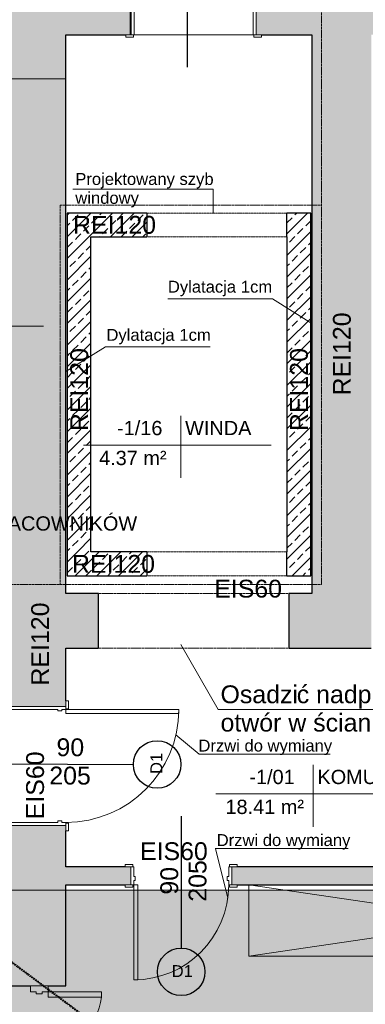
# Model space of a CAD drawing. Header units: centimetres. Extents: x 14504 to 44111, y -18976 to -7683.
# Tile 18 of 141: x 16201 to 16492, y -13576 to -12747. Entities that reach past the tile are written whole.
import ezdxf

# ---------------------------------------------------------------- set-up
doc = ezdxf.new("R2010")
doc.units = ezdxf.units.CM
doc.linetypes.add('Aligning Line 1_8_', pattern=[0.635, 0.3175, -0.3175])
doc.linetypes.add('Ponad', pattern=[0.396875, 0.238125, -0.15875])
for name, color, linetype, lineweight in [('A-AREA-IDEN', 4, 'Continuous', 9), ('A-DETL', 6, 'Continuous', 9), ('A-DETL-GENF', 92, 'Continuous', 9), ('A-DETL-MEDM', 33, 'Continuous', 25), ('A-DETL-THIN', 151, 'Continuous', 9), ('A-DOOR', 31, 'Continuous', 9), ('A-DOOR-FRAM', 31, 'Continuous', 18), ('A-WALL', 4, 'Continuous', 9), ('A-WALL-PATT', 111, 'Continuous', 25), ('G-ANNO-TEXT', 8, 'Continuous', 9)]:
    doc.layers.add(name, color=color, linetype=linetype, lineweight=lineweight)
doc.styles.add('Arial_1', font='arial.ttf', dxfattribs={"height": 12})
doc.styles.add('Arial_4', font='arial.ttf', dxfattribs={"height": 10})
doc.styles.add('Arial_5', font='arial.ttf', dxfattribs={"height": 15})
pattern_1 = [(45, (0, -3879.289), (-9.123799, 9.123799), []), (45, (9.124, -3879.289), (-9.123799, 9.123799), [6.452, -3.226])]

# ---------------------------------------------------------------- blocks, each defined once
blk = doc.blocks.new('Drzwi-korytarz-niesymetryczne-wpuszczane - 1350 x 2100mm-592028-1_Poziom piwnicy')
at = {"layer": 'A-DOOR', "lineweight": 18}
for p, q in [((-63, -8.635), (-67.5, -8.635)), ((-67.5, -8.635), (-67.5, -98.635)), ((-63, -98.635), (-63, -8.635)), ((63, -8.635), (67.5, -8.635)), ((63, -53.635), (63, -8.635)), ((67.5, -8.635), (67.5, -53.635)), ((67.5, -53.635), (63, -53.635)), ((-67.5, -98.635), (-63, -98.635))]:
    blk.add_line(p, q, dxfattribs=at)
at = {"layer": 'A-DOOR'}
for centre, radius, start, end in [((-67.5, -8.635), 90, 270, 360), ((67.5, -8.635), 45, 180, 270)]:
    blk.add_arc(centre, radius, start, end, dxfattribs=at)
at = {"layer": 'A-DOOR-FRAM'}
for p, q in [((-72.5, 6.365), (-67.5, 6.365)), ((-72.5, -8.635), (-72.5, 6.365)), ((-67.5, 6.365), (-67.5, 1.44375)), ((-67.5, 1.44375), (-65.9125, 1.44375)), ((-65.9125, 1.44375), (-65.9125, -3.65875)), ((65.9125, 1.44375), (67.5, 1.44375)), ((65.9125, -3.65875), (65.9125, 1.44375)), ((67.5, 6.365), (72.5, 6.365)), ((67.5, 1.44375), (67.5, 6.365)), ((72.5, 6.365), (72.5, -8.635)), ((-67.5, -3.65875), (-67.5, -8.635)), ((-65.9125, -3.65875), (-67.5, -3.65875)), ((67.5, -3.65875), (65.9125, -3.65875)), ((67.5, -8.635), (67.5, -3.65875)), ((-67.5, -8.635), (-72.5, -8.635)), ((72.5, -8.635), (67.5, -8.635))]:
    blk.add_line(p, q, dxfattribs=at)
blk = doc.blocks.new('Drzwi-wewnętrzne-jednoskrzydłowe-dwupanelowe-drewniane - Drzwi 1000 x 2000-592029-1_Poziom piwnicy')
at = {"layer": 'A-DOOR', "color": 94}
for p, q in [((-54.635, 25.3175), (-48.135, 25.3175)), ((-54.635, 23.3175), (-54.635, 25.3175)), ((-48.135, 25.3175), (-48.135, 23.3175)), ((48.135, 25.3175), (54.635, 25.3175)), ((48.135, 23.3175), (48.135, 25.3175)), ((54.635, 25.3175), (54.635, 23.3175)), ((-48.135, 23.3175), (-54.635, 23.3175)), ((54.635, 23.3175), (48.135, 23.3175)), ((-54.635, -22.6825), (-48.135, -22.6825)), ((-54.635, -24.6825), (-54.635, -22.6825)), ((-48.135, -24.6825), (-54.635, -24.6825)), ((-48.135, -22.6825), (-48.135, -24.6825)), ((48.135, -22.6825), (54.635, -22.6825)), ((48.135, -24.6825), (48.135, -22.6825)), ((54.635, -24.6825), (48.135, -24.6825)), ((54.635, -22.6825), (54.635, -24.6825))]:
    blk.add_line(p, q, dxfattribs=at)
at = {"layer": 'A-DOOR', "color": 84, "lineweight": 18}
for p, q in [((44, -22.6825), (47.5, -22.6825)), ((44, -117.6825), (44, -22.6825)), ((47.5, -22.6825), (47.5, -117.6825)), ((47.5, -117.6825), (44, -117.6825))]:
    blk.add_line(p, q, dxfattribs=at)
at = {"layer": 'A-DOOR', "color": 94}
blk.add_arc((47.5, -22.6825), 95, 180, 270, dxfattribs=at)
at = {"layer": 'A-DOOR-FRAM', "color": 84}
for p, q in [((-50, 23.3175), (-47.5, 23.3175)), ((-50, -22.6825), (-50, 23.3175)), ((-47.5, 23.3175), (-47.5, -15.69)), ((47.5, 23.3175), (50, 23.3175)), ((47.5, -15.69), (47.5, 23.3175)), ((50, 23.3175), (50, -22.6825)), ((-47.5, -15.69), (-46.23, -15.69)), ((-46.23, -15.69), (-46.23, -19.1825)), ((46.23, -15.69), (47.5, -15.69)), ((46.23, -19.1825), (46.23, -15.69)), ((-47.5, -22.6825), (-50, -22.6825)), ((-47.5, -19.1825), (-47.5, -22.6825)), ((-46.23, -19.1825), (-47.5, -19.1825)), ((47.5, -19.1825), (46.23, -19.1825)), ((47.5, -22.6825), (47.5, -19.1825)), ((50, -22.6825), (47.5, -22.6825))]:
    blk.add_line(p, q, dxfattribs=at)
blk = doc.blocks.new('wewnetrzne dwupanelowe - 800 x 2100mm-469404-1_Poziom piwnicy')
at = {"layer": 'A-DOOR', "color": 84, "lineweight": 18}
for p, q in [((40, 87.18), (36.5, 87.18)), ((36.5, 87.18), (36.5, 7.18)), ((40, 7.18), (40, 87.18)), ((36.5, 7.18), (40, 7.18))]:
    blk.add_line(p, q, dxfattribs=at)
at = {"layer": 'A-DOOR', "color": 94}
for p, q in [((-40.64, 9.18), (-47.14, 9.18)), ((-47.14, 9.18), (-47.14, 7.18)), ((-40.64, 7.18), (-40.64, 9.18)), ((47.13, 9.18), (40.63, 9.18)), ((40.63, 9.18), (40.63, 7.18)), ((47.13, 7.18), (47.13, 9.18)), ((-47.14, 7.18), (-40.64, 7.18)), ((40.63, 7.18), (47.13, 7.18)), ((-40.64, -7.82), (-47.14, -7.82)), ((-47.14, -7.82), (-47.14, -9.82)), ((-40.64, -9.82), (-40.64, -7.82)), ((47.13, -7.82), (40.63, -7.82)), ((40.63, -7.82), (40.63, -9.82)), ((47.13, -9.82), (47.13, -7.82)), ((-47.14, -9.82), (-40.64, -9.82)), ((40.63, -9.82), (47.13, -9.82))]:
    blk.add_line(p, q, dxfattribs=at)
blk.add_arc((40, 7.18), 80, 90, 180, dxfattribs=at)
at = {"layer": 'A-DOOR-FRAM', "color": 84}
for p, q in [((-40, 7.18), (-42.5, 7.18)), ((-42.5, 7.18), (-42.5, -7.82)), ((-40, 3.68), (-40, 7.18)), ((-38.73, 3.68), (-40, 3.68)), ((-40, -7.82), (-40, 0.19)), ((-40, 0.19), (-38.73, 0.19)), ((-38.73, 0.19), (-38.73, 3.68)), ((40, 3.68), (38.73, 3.68)), ((38.73, 3.68), (38.73, 0.19)), ((38.73, 0.19), (40, 0.19)), ((40, 7.18), (40, 3.68)), ((42.5, 7.18), (40, 7.18)), ((40, 0.19), (40, -7.82)), ((42.5, -7.82), (42.5, 7.18)), ((-42.5, -7.82), (-40, -7.82)), ((40, -7.82), (42.5, -7.82))]:
    blk.add_line(p, q, dxfattribs=at)
blk = doc.blocks.new('Drzwi-wewnętrzne-jednoskrzydłowe-dwupanelowe-drewniane - 1000 x 2100mm-709013-1_Poziom piwnicy')
at = {"layer": 'A-DOOR', "color": 94}
for p, q in [((-57.135, 36.3175), (-50.635, 36.3175)), ((-57.135, 34.3175), (-57.135, 36.3175)), ((-50.635, 34.3175), (-57.135, 34.3175)), ((-50.635, 36.3175), (-50.635, 34.3175)), ((50.635, 36.3175), (57.135, 36.3175)), ((50.635, 34.3175), (50.635, 36.3175)), ((57.135, 34.3175), (50.635, 34.3175)), ((57.135, 36.3175), (57.135, 34.3175)), ((-57.135, -33.6825), (-50.635, -33.6825)), ((-57.135, -35.6825), (-57.135, -33.6825)), ((-50.635, -35.6825), (-57.135, -35.6825)), ((-50.635, -33.6825), (-50.635, -35.6825)), ((50.635, -33.6825), (57.135, -33.6825)), ((50.635, -35.6825), (50.635, -33.6825)), ((57.135, -35.6825), (50.635, -35.6825)), ((57.135, -33.6825), (57.135, -35.6825))]:
    blk.add_line(p, q, dxfattribs=at)
at = {"layer": 'A-DOOR', "color": 84, "lineweight": 18}
for p, q in [((46.5, -33.6825), (50, -33.6825)), ((46.5, -133.6825), (46.5, -33.6825)), ((50, -33.6825), (50, -133.6825)), ((50, -133.6825), (46.5, -133.6825))]:
    blk.add_line(p, q, dxfattribs=at)
at = {"layer": 'A-DOOR', "color": 94}
blk.add_arc((50, -33.6825), 100, 180, 270, dxfattribs=at)
at = {"layer": 'A-DOOR-FRAM', "color": 84}
for p, q in [((-52.5, 34.3175), (-50, 34.3175)), ((-52.5, -33.6825), (-52.5, 34.3175)), ((-50, 34.3175), (-50, -26.69)), ((50, 34.3175), (52.5, 34.3175)), ((50, -26.69), (50, 34.3175)), ((52.5, 34.3175), (52.5, -33.6825)), ((-50, -26.69), (-48.73, -26.69)), ((-50, -30.1825), (-50, -33.6825)), ((-48.73, -30.1825), (-50, -30.1825)), ((-48.73, -26.69), (-48.73, -30.1825)), ((48.73, -26.69), (50, -26.69)), ((48.73, -30.1825), (48.73, -26.69)), ((50, -30.1825), (48.73, -30.1825)), ((50, -33.6825), (50, -30.1825)), ((-50, -33.6825), (-52.5, -33.6825)), ((52.5, -33.6825), (50, -33.6825))]:
    blk.add_line(p, q, dxfattribs=at)
blk = doc.blocks.new('Otwór drzwiowy - 118x223-651258-1_Poziom piwnicy')
at = {"layer": 'A-DETL-GENF', "linetype": 'Ponad'}
for p, q in [((58.18, 10), (-59.82, 10)), ((-59.82, -10), (58.18, -10))]:
    blk.add_line(p, q, dxfattribs=at)
at = {"layer": 'A-DETL-MEDM'}
for p, q in [((-59.82, 10), (-59.82, -10)), ((58.18, -10), (58.18, 10))]:
    blk.add_line(p, q, dxfattribs=at)
blk = doc.blocks.new('Etyk_pom_1_mala - Etyk_pom_1_mala-219433-1_Poziom piwnicy')
at = {"layer": 'A-AREA-IDEN'}
for p, q in [((-0.0958, 0.1444), (-0.0958, -0.3781)), ((-0.9154, -0.1015), (0.6661, -0.1015))]:
    blk.add_line(p, q, dxfattribs=at)

msp = doc.modelspace()

# ---------------------------------------------------------------- hatches: boundary and pattern name
at = {"layer": 'A-DETL-GENF', "transparency": 33554508}
msp.add_hatch(color=1, dxfattribs=at).paths.add_polyline_path([(16239.62, -12797), (16239.62, -12760), (16293.62, -12760), (16293.62, -12692), (16193.62, -12692), (16193.62, -12722), (16093.62, -12722), (16093.62, -12797), (16233.71, -12797)])
h = msp.add_hatch(color=9, dxfattribs=at)
h.paths.add_polyline_path([(16346.98, -14219.78), (16840.62, -14219.78), (16840.62, -13722.78), (17026.72, -13722.78), (17026.72, -13716.78), (16840.62, -13716.78), (16840.62, -13705), (16794.62, -13705), (16794.62, -13816.78), (16762.17, -13816.78), (16762.17, -13872.78), (16794.62, -13872.78), (16794.62, -14030.64), (16800.76, -14030.64), (16800.76, -14032.64), (16796.12, -14032.64), (16796.12, -14038.64), (16800.76, -14038.64), (16800.76, -14040.64), (16794.62, -14040.64), (16794.62, -14201.78), (16636.62, -14201.78), (16636.62, -14038.64), (16706.12, -14038.64), (16706.12, -14032.64), (16636.62, -14032.64), (16636.62, -14025.5), (16630.62, -14025.5), (16630.62, -14128), (16588.62, -14128), (16588.62, -14201.78), (16433.62, -14201.78), (16433.62, -14128), (16385.62, -14128), (16385.62, -14201.78), (16239.62, -14201.78), (16239.62, -14187), (16193.62, -14187), (16193.62, -14219.78), (16341.59, -14219.78)])
h.paths.add_polyline_path([(17328.62, -14219.78), (17368.62, -14219.78), (17368.62, -13722.78), (17523.72, -13722.78), (17523.72, -13716.78), (17368.62, -13716.78), (17368.62, -13513), (17518.72, -13513), (17518.72, -13460), (17181.72, -13460), (17181.72, -13513), (17328.62, -13513), (17328.62, -13716.78), (17176.72, -13716.78), (17176.72, -13722.78), (17328.62, -13722.78), (17328.62, -14035.39)])
h.paths.add_polyline_path([(16239.62, -14087), (16239.62, -13872.78), (16385.62, -13872.78), (16385.62, -13933), (16433.62, -13933), (16433.62, -13872.78), (16588.62, -13872.78), (16588.62, -13933), (16628.62, -13933), (16628.62, -13930.87), (16630.62, -13930.87), (16630.62, -13935.5), (16636.62, -13935.5), (16636.62, -13872.78), (16662.17, -13872.78), (16662.17, -13816.78), (16239.62, -13816.78), (16239.62, -13705), (16193.62, -13705), (16193.62, -14087), (16236.12, -14087)])
h.paths.add_polyline_path([(15669.62, -13881), (15669.62, -13505), (15820.62, -13505), (15820.62, -13460), (15537.62, -13460), (15537.62, -13505), (15657.62, -13505), (15657.62, -13869), (15407.62, -13869), (15407.62, -13505), (15437.62, -13505), (15437.62, -13460), (15365.62, -13460), (15365.62, -13505), (15395.62, -13505), (15395.62, -13869), (15195.62, -13869), (15195.62, -13881), (15657.62, -13881)])
h.paths.add_polyline_path([(17843.41, -13722.78), (17845.62, -13722.78), (17845.62, -13716.78), (17673.72, -13716.78), (17673.72, -13722.78)])
h.paths.add_polyline_path([(16840.62, -13560), (16840.62, -13513), (17021.72, -13513), (17021.72, -13460), (16840.62, -13460), (16840.62, -13479.53), (16794.62, -13479.53), (16794.62, -13560), (16824.62, -13560)])
h.paths.add_polyline_path([(16193.62, -13560), (16239.62, -13560), (16239.62, -13479.53), (16193.62, -13479.53), (16193.62, -13460), (15920.62, -13460), (15920.62, -13505), (16193.62, -13505), (16193.62, -13552.02)])
h.paths.add_polyline_path([(17696.43, -13513), (17845.62, -13513), (17845.62, -13460), (17678.72, -13460), (17678.72, -13513)])
h.paths.add_polyline_path([(15260.99, -13505), (15265.62, -13505), (15265.62, -13460), (15195.62, -13460), (15195.62, -13505), (15242.26, -13505)])
h.paths.add_polyline_path([(17700.62, -13265), (17845.62, -13265), (17845.62, -13231), (17716.62, -13231), (17716.62, -13081), (17740.12, -13081), (17740.12, -13075), (17705.86, -13075), (17705.86, -13081), (17710.62, -13081), (17710.62, -13231), (17700.62, -13231), (17700.62, -13261.5)])
h.paths.add_polyline_path([(17610.62, -13265), (17610.62, -13231), (17368.62, -13231), (17368.62, -13202), (17318.62, -13202), (17318.62, -13231), (16840.62, -13231), (16840.62, -13265), (17605.99, -13265)])
h.paths.add_polyline_path([(16193.62, -13265), (16193.62, -13231), (16133.62, -13231), (16133.62, -13265), (16138.26, -13265)])
h.paths.add_polyline_path([(15953.62, -13265), (16033.62, -13265), (16033.62, -13231), (15971.62, -13231), (15971.62, -13120), (16002.62, -13120), (16002.62, -13054), (16029.62, -13054), (16029.62, -13048), (16002.62, -13048), (16002.62, -12950), (16007.62, -12950), (16007.62, -12944), (16002.62, -12944), (16002.62, -12797), (15996.62, -12797), (15996.62, -13114), (15951.12, -13114), (15951.12, -13120), (15965.62, -13120), (15965.62, -13231), (15953.62, -13231), (15953.62, -13261.5)])
h.paths.add_polyline_path([(15848.99, -13265), (15853.62, -13265), (15853.62, -13231), (15844.62, -13231), (15844.62, -13226), (15838.62, -13226), (15838.62, -13231), (15658.62, -13231), (15658.62, -13120), (15749.12, -13120), (15749.12, -13114), (15658.62, -13114), (15658.62, -13036), (15838.62, -13036), (15838.62, -13112), (15838.76, -13112), (15838.76, -13114), (15834.12, -13114), (15834.12, -13120), (15838.76, -13120), (15838.76, -13122), (15838.62, -13122), (15838.62, -13126), (15844.62, -13126), (15844.62, -13120), (15851.12, -13120), (15851.12, -13114), (15844.62, -13114), (15844.62, -13030), (15658.62, -13030), (15658.62, -12797), (15648.62, -12797), (15648.62, -13030), (15601.62, -13030), (15601.62, -13036), (15648.62, -13036), (15648.62, -13231), (15601.62, -13231), (15601.62, -13265), (15681.99, -13265)])
h.paths.add_polyline_path([(15365.62, -13265), (15501.62, -13265), (15501.62, -13231), (15438.62, -13231), (15438.62, -13036), (15501.62, -13036), (15501.62, -13030), (15438.62, -13030), (15438.62, -12797), (15420.62, -12797), (15420.62, -13231), (15365.62, -13231), (15365.62, -13261.5)])
h.paths.add_polyline_path([(15242.26, -13265), (15265.62, -13265), (15265.62, -13231), (15195.62, -13231), (15195.62, -13265)])
h.paths.add_polyline_path([(17365.12, -13102), (17368.62, -13102), (17368.62, -13087), (17478.62, -13087), (17478.62, -13081), (17368.62, -13081), (17368.62, -12797), (17318.62, -12797), (17318.62, -13102), (17361.63, -13102)])
h.paths.add_polyline_path([(17573.26, -13087), (17601.12, -13087), (17601.23, -13081), (17605.86, -13081), (17605.86, -13075), (17601.12, -13075), (17601.12, -12797), (17595.12, -12797), (17595.12, -13081), (17568.62, -13081), (17568.62, -13087)])
h.paths.add_polyline_path([(17829.76, -13081), (17845.62, -13081), (17845.62, -13075), (17825.12, -13075), (17825.12, -13081)])
h.paths.add_polyline_path([(16129.62, -13054), (16193.62, -13054), (16193.62, -13048), (16129.62, -13048), (16129.62, -13050.5)])
h.paths.add_polyline_path([(16103.62, -12950), (16103.62, -12797), (16097.62, -12797), (16097.62, -12944), (16092.62, -12944), (16092.62, -12950), (16097.62, -12950)])
h = msp.add_hatch(color=9, dxfattribs=at)
h.paths.add_polyline_path([(17490.62, -14219.78), (17845.62, -14219.78), (17845.62, -13722.78), (17673.72, -13722.78), (17673.72, -13716.78), (17845.62, -13716.78), (17845.62, -13513), (17678.72, -13513), (17678.72, -13460), (17845.62, -13460), (17845.62, -13265), (17700.62, -13265), (17700.62, -13231), (17710.62, -13231), (17710.62, -13081), (17705.86, -13081), (17705.86, -13075), (17740.12, -13075), (17740.12, -13081), (17716.62, -13081), (17716.62, -13231), (17845.62, -13231), (17845.62, -13081), (17825.12, -13081), (17825.12, -13075), (17845.62, -13075), (17845.62, -12797), (17601.12, -12797), (17601.23, -13075), (17605.86, -13075), (17605.86, -13081), (17601.12, -13081), (17601.12, -13087), (17568.62, -13087), (17568.62, -13081), (17595.12, -13081), (17595.12, -12797), (17368.62, -12797), (17368.62, -13081), (17478.62, -13081), (17478.62, -13087), (17368.62, -13087), (17368.62, -13102), (17318.62, -13102), (17318.62, -12797), (16840.62, -12797), (16840.62, -13231), (17318.62, -13231), (17318.62, -13202), (17368.62, -13202), (17368.62, -13231), (17610.62, -13231), (17610.62, -13265), (16840.62, -13265), (16840.62, -13460), (17021.72, -13460), (17021.72, -13513), (16840.62, -13513), (16840.62, -13560), (16794.62, -13560), (16794.62, -13479.53), (16239.62, -13479.53), (16239.62, -13560), (16193.62, -13560), (16193.62, -13505), (15920.62, -13505), (15920.62, -13460), (16193.62, -13460), (16193.62, -13265), (16133.62, -13265), (16133.62, -13231), (16193.62, -13231), (16193.62, -13054), (16129.62, -13054), (16129.62, -13048), (16193.62, -13048), (16193.62, -12797), (16103.62, -12797), (16103.62, -12950), (16092.62, -12950), (16092.62, -12944), (16097.62, -12944), (16097.62, -12797), (16002.62, -12797), (16002.62, -12944), (16007.62, -12944), (16007.62, -12950), (16002.62, -12950), (16002.62, -13048), (16029.62, -13048), (16029.62, -13054), (16002.62, -13054), (16002.62, -13120), (15971.62, -13120), (15971.62, -13231), (16033.62, -13231), (16033.62, -13265), (15953.62, -13265), (15953.62, -13231), (15965.62, -13231), (15965.62, -13120), (15951.12, -13120), (15951.12, -13114), (15996.62, -13114), (15996.62, -12797), (15658.62, -12797), (15658.62, -13030), (15844.62, -13030), (15844.62, -13114), (15851.12, -13114), (15851.12, -13120), (15844.62, -13120), (15844.62, -13126), (15838.62, -13126), (15838.62, -13122), (15838.76, -13122), (15838.76, -13120), (15834.12, -13120), (15834.12, -13114), (15838.76, -13114), (15838.76, -13112), (15838.62, -13112), (15838.62, -13036), (15658.62, -13036), (15658.62, -13114), (15749.12, -13114), (15749.12, -13120), (15658.62, -13120), (15658.62, -13231), (15838.62, -13231), (15838.62, -13226), (15844.62, -13226), (15844.62, -13231), (15853.62, -13231), (15853.62, -13265), (15601.62, -13265), (15601.62, -13231), (15648.62, -13231), (15648.62, -13036), (15601.62, -13036), (15601.62, -13030), (15648.62, -13030), (15648.62, -12797), (15438.62, -12797), (15438.62, -13030), (15501.62, -13030), (15501.62, -13036), (15438.62, -13036), (15438.62, -13231), (15501.62, -13231), (15501.62, -13265), (15365.62, -13265), (15365.62, -13231), (15420.62, -13231), (15420.62, -12797), (15195.62, -12797), (15195.62, -13231), (15265.62, -13231), (15265.62, -13265), (15195.62, -13265), (15195.62, -13460), (15265.62, -13460), (15265.62, -13505), (15195.62, -13505), (15195.62, -13869), (15395.62, -13869), (15395.62, -13505), (15365.62, -13505), (15365.62, -13460), (15437.62, -13460), (15437.62, -13505), (15407.62, -13505), (15407.62, -13869), (15657.62, -13869), (15657.62, -13505), (15537.62, -13505), (15537.62, -13460), (15820.62, -13460), (15820.62, -13505), (15669.62, -13505), (15669.62, -13881), (15195.62, -13881), (15195.62, -14219.78), (16193.62, -14219.78), (16193.62, -14187), (16239.62, -14187), (16239.62, -14201.78), (16385.62, -14201.78), (16385.62, -14128), (16433.62, -14128), (16433.62, -14201.78), (16588.62, -14201.78), (16588.62, -14128), (16630.62, -14128), (16630.62, -14025.5), (16636.62, -14025.5), (16636.62, -14032.64), (16706.12, -14032.64), (16706.12, -14038.64), (16636.62, -14038.64), (16636.62, -14201.78), (16794.62, -14201.78), (16794.62, -14040.64), (16800.76, -14040.64), (16800.76, -14038.64), (16796.12, -14038.64), (16796.12, -14032.64), (16800.76, -14032.64), (16800.76, -14030.64), (16794.62, -14030.64), (16794.62, -13872.78), (16762.17, -13872.78), (16762.17, -13816.78), (16794.62, -13816.78), (16794.62, -13705), (16840.62, -13705), (16840.62, -13716.78), (17026.72, -13716.78), (17026.72, -13722.78), (16840.62, -13722.78), (16840.62, -14219.78), (17328.62, -14219.78), (17328.62, -13722.78), (17176.72, -13722.78), (17176.72, -13716.78), (17328.62, -13716.78), (17328.62, -13513), (17181.72, -13513), (17181.72, -13460), (17518.72, -13460), (17518.72, -13513), (17368.62, -13513), (17368.62, -13716.78), (17523.72, -13716.78), (17523.72, -13722.78), (17368.62, -13722.78), (17368.62, -14219.78), (17440.92, -14219.78)])
h.paths.add_polyline_path([(16193.62, -14087), (16193.62, -13705), (16239.62, -13705), (16239.62, -13816.78), (16662.17, -13816.78), (16662.17, -13872.78), (16636.62, -13872.78), (16636.62, -13935.5), (16630.62, -13935.5), (16630.62, -13930.87), (16628.62, -13930.87), (16628.62, -13933), (16588.62, -13933), (16588.62, -13872.78), (16433.62, -13872.78), (16433.62, -13933), (16385.62, -13933), (16385.62, -13872.78), (16239.62, -13872.78), (16239.62, -14087)])
at = {"layer": 'A-WALL-PATT', "lineweight": 9, "transparency": 33554610}
h = msp.add_hatch(color=256, dxfattribs=at)
h.paths.add_polyline_path([(16703.12, -12760), (16740.62, -12760), (16740.62, -12692), (16703.12, -12692), (16703.12, -12759.5)])
h.paths.add_polyline_path([(16404.26, -12760), (16598.12, -12760), (16598.12, -12692), (16399.62, -12692), (16399.62, -12760)])
h.paths.add_polyline_path([(16294.62, -12760), (16294.62, -12692), (16293.62, -12692), (16293.62, -12760)])
msp.add_hatch(color=256, dxfattribs=at).paths.add_polyline_path([(16496.62, -13276), (16496.62, -12760), (16446.62, -12760), (16446.62, -13276)])
h = msp.add_hatch(color=256, dxfattribs=at)
h.paths.add_polyline_path([(16232.68, -13479.53), (16239.62, -13479.53), (16239.62, -13425), (16193.62, -13425), (16193.62, -13479.53)])
h.paths.add_polyline_path([(16239.62, -13325), (16239.62, -12797), (16193.62, -12797), (16193.62, -13325), (16236.12, -13325)])
h = msp.add_hatch(dxfattribs=at)
h.set_pattern_fill('FP_2', color=256, style=0, pattern_type=2)
h.set_pattern_definition(pattern_1)
h.paths.add_polyline_path([(16260.62, -12930), (16307.62, -12930), (16307.62, -12910), (16240.62, -12910), (16240.62, -12930)])
h.paths.add_polyline_path([(16445.62, -12930), (16445.62, -12910), (16425.62, -12910), (16425.62, -12930)])
h = msp.add_hatch(dxfattribs=at)
h.set_pattern_fill('FP_2', color=256, style=0, pattern_type=2)
h.set_pattern_definition(pattern_1)
h.paths.add_polyline_path([(16240.62, -13195), (16260.62, -13195), (16260.62, -12930), (16240.62, -12930), (16240.62, -13134.62)])
h = msp.add_hatch(dxfattribs=at)
h.set_pattern_fill('FP_2', color=256, style=0, pattern_type=2)
h.set_pattern_definition(pattern_1)
h.paths.add_polyline_path([(16425.62, -13215), (16445.62, -13215), (16445.62, -12930), (16425.62, -12930), (16425.62, -13195)])
h = msp.add_hatch(dxfattribs=at)
h.set_pattern_fill('FP_2', color=256, style=0, pattern_type=2)
h.set_pattern_definition(pattern_1)
h.paths.add_polyline_path([(16307.62, -13215), (16307.62, -13195), (16240.62, -13195), (16240.62, -13215), (16260.62, -13215)])
h = msp.add_hatch(color=256, dxfattribs=at)
h.paths.add_polyline_path([(16446.62, -13276), (16446.62, -13230), (16427.12, -13230), (16427.12, -13276)])
h.paths.add_polyline_path([(16267.12, -13276), (16267.12, -13230), (16239.62, -13230), (16239.62, -13276)])
h = msp.add_hatch(color=256, dxfattribs=at)
h.paths.add_polyline_path([(16794.62, -13475), (16794.62, -13460), (16379.12, -13460), (16379.12, -13475), (16781.33, -13475)])
h.paths.add_polyline_path([(16239.62, -13475), (16294.12, -13475), (16294.12, -13460), (16239.62, -13460)])

# ---------------------------------------------------------------- linework, layer by layer
at = {"layer": 'A-DETL', "linetype": 'Aligning Line 1_8_', "lineweight": 18}
for p, q in [((16454.62, -12685.53), (16454.62, -13222.5)), ((16454.62, -12903.37), (16234.62, -12903.37)), ((16234.62, -12903.37), (16234.62, -13222.5)), ((16454.62, -13222.5), (16187.13, -13222.5)), ((16847.13, -13479.53), (16187.13, -13479.53))]:
    msp.add_line(p, q, dxfattribs=at)
at = {"layer": 'A-DETL', "linetype": 'Aligning Line 1_8_', "lineweight": 50}
msp.add_line((15195.62, -12797), (17107.01, -14219.78), dxfattribs=at)
at = {"layer": 'A-DETL', "linetype": 'Aligning Line 1_8_'}
for p, q in [((16427.12, -13230), (16267.12, -13230)), ((16427.12, -13276), (16267.12, -13276))]:
    msp.add_line(p, q, dxfattribs=at)
at = {"layer": 'A-DETL'}
for p, q in [((16351.64, -13365), (16332.22, -13348.71)), ((16351.64, -13365), (16461.86, -13365)), ((16365.25, -13444.48), (16477.25, -13444.48)), ((16365.47, -13444.48), (16375.85, -13486.11))]:
    msp.add_line(p, q, dxfattribs=at)
at = {"layer": 'A-DETL-MEDM'}
for p, q in [((16341.91, -12787.28), (16341.91, -12676.28)), ((16185.34, -13373.22), (16296.34, -13373.68)), ((16336.62, -13417.21), (16336.62, -13528.21))]:
    msp.add_line(p, q, dxfattribs=at)
for centre in [(16316.34, -13373.76), (16336.62, -13548.21)]:
    msp.add_circle(centre, 20, dxfattribs=at)
at = {"layer": 'A-DETL-THIN'}
for p, q in [((16293.62, -12760), (16293.62, -12692)), ((16239.62, -12797), (16239.62, -12760)), ((16239.62, -12760), (16293.62, -12760)), ((16093.62, -12797), (16239.62, -12797)), ((16363.45, -12889.92), (16245.45, -12889.92)), ((16363.45, -12889.92), (16363.45, -12910)), ((16413.36, -12982), (16325.36, -12982)), ((16413.36, -12982), (16446.62, -13002.78)), ((16272.89, -13022.5), (16239.62, -13043.28)), ((16272.89, -13022.5), (16360.89, -13022.5)), ((16367.78, -13327.54), (16336.17, -13272.78)), ((16367.78, -13327.54), (16729.78, -13327.54)), ((16840.62, -13479.53), (16193.62, -13479.53)), ((16393.62, -13475), (16393.62, -13535)), ((16393.62, -13535), (16800.62, -13475)), ((16800.62, -13535), (16393.62, -13475)), ((16800.62, -13475), (16394.62, -13475)), ((16393.62, -13535), (16800.62, -13535))]:
    msp.add_line(p, q, dxfattribs=at)
at = {"layer": 'A-WALL', "lineweight": 25}
for p, q in [((16239.62, -13230), (16239.62, -12760)), ((16239.62, -12760), (16289.99, -12760)), ((16404.26, -12760), (16446.62, -12760)), ((16446.62, -12760), (16446.62, -13230)), ((16240.62, -12910), (16240.62, -13215)), ((16307.62, -12910), (16240.62, -12910)), ((16445.62, -12910), (16425.62, -12910)), ((16445.62, -13215), (16445.62, -12910)), ((16260.62, -13195), (16260.62, -12930)), ((16260.62, -12930), (16307.62, -12930)), ((16425.62, -12930), (16425.62, -13195)), ((16307.62, -13195), (16260.62, -13195)), ((16240.62, -13215), (16307.62, -13215)), ((16425.62, -13215), (16445.62, -13215)), ((16267.12, -13230), (16239.62, -13230)), ((16267.12, -13276), (16267.12, -13230)), ((16446.62, -13230), (16427.12, -13230)), ((16427.12, -13230), (16427.12, -13276)), ((16239.62, -13320.37), (16239.62, -13276)), ((16239.62, -13276), (16267.12, -13276)), ((16427.12, -13276), (16496.62, -13276)), ((16239.62, -13460), (16239.62, -13429.64)), ((16289.49, -13460), (16239.62, -13460)), ((16794.62, -13460), (16383.76, -13460)), ((16239.62, -13560), (16239.62, -13475)), ((16239.62, -13475), (16289.49, -13475)), ((16383.76, -13475), (16794.62, -13475)), ((16193.62, -13560), (16209.62, -13560)), ((16224.62, -13560), (16239.62, -13560))]:
    msp.add_line(p, q, dxfattribs=at)
at = {"layer": 'A-WALL'}
msp.add_line((16397.12, -12760), (16297.12, -12760), dxfattribs=at)

# ---------------------------------------------------------------- block references
at = {"layer": 'A-AREA-IDEN', "xscale": 99.99999999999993, "yscale": 99.99999999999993, "zscale": 99.99999999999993}
for p in [(16154.21, -12995.03), (16345.78, -13094.95), (16457.16, -13388.44)]:
    msp.add_blockref('Etyk_pom_1_mala - Etyk_pom_1_mala-219433-1_Poziom piwnicy', p, dxfattribs=at)
at = {"layer": 'A-DOOR', "color": 94}
for name, p, rotation in [('Drzwi-wewnętrzne-jednoskrzydłowe-dwupanelowe-drewniane - 1000 x 2100mm-709013-1_Poziom piwnicy', (16347.12, -12725.69), 180), ('Drzwi-wewnętrzne-jednoskrzydłowe-dwupanelowe-drewniane - Drzwi 1000 x 2000-592029-1_Poziom piwnicy', (16216.94, -13375), 89.99999999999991), ('wewnetrzne dwupanelowe - 800 x 2100mm-469404-1_Poziom piwnicy', (16336.62, -13467.82), 180)]:
    msp.add_blockref(name, p, dxfattribs=dict(at, rotation=rotation))
at = {"layer": 'A-DOOR'}
for name, p, rotation in [('Otwór drzwiowy - 118x223-651258-1_Poziom piwnicy', (16365.8, -12920), 180), ('Otwór drzwiowy - 118x223-651258-1_Poziom piwnicy', (16365.8, -13205), 180), ('Drzwi-korytarz-niesymetryczne-wpuszczane - 1350 x 2100mm-592028-1_Poziom piwnicy', (16215.99, -13632.5), 89.99999999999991)]:
    msp.add_blockref(name, p, dxfattribs=dict(at, rotation=rotation))

# ---------------------------------------------------------------- texts
at = {"layer": 'A-AREA-IDEN', "char_height": 12, "attachment_point": 1, "style": 'Arial_1'}
for s, insert, width in [('-1/16', (16282.59, -13084.78), 49.7046), ('WINDA', (16339.86, -13084.78), 74.5569), ('4.37 m²', (16267.45, -13109.95), 73.7552), ('SZATNIA DLA PRACOWNIKÓW', (16054.6, -13165.05), 321.4767), ('-1/01', (16393.97, -13378.27), 49.7046), ('KOMUNIKACJA', (16451.25, -13378.27), 156.3291), ('18.41 m²', (16373.83, -13403.44), 85.7806)]:
    msp.add_mtext(s, dxfattribs=dict(at, insert=insert, width=width))
at = {"layer": 'G-ANNO-TEXT', "attachment_point": 1}
for s, insert, char_height, width, style in [('Projektowany szyb ', (16247.44, -12876.32), 10, 144.3038, 'Arial_4'), ('windowy', (16247.44, -12892.19), 10, 64.135, 'Arial_4'), ('REI120', (16245.53, -12912.36), 15, 85.7806, 'Arial_5'), ('Dylatacj', (16325.38, -12966.9), 10, 60.1266, 'Arial_4'), ('\\fArial|b0|i0|c238|p34|;a', (16374.99, -12966.9), 10, 9.6202, 'Arial_4'), (' 1cm', (16382.93, -12966.9), 10, 36.0759, 'Arial_4'), ('Dylatacj', (16273.65, -13007.4), 10, 60.1266, 'Arial_4'), ('\\fArial|b0|i0|c238|p34|;a', (16323.26, -13007.4), 10, 9.6202, 'Arial_4'), (' 1cm', (16331.2, -13007.4), 10, 36.0759, 'Arial_4'), ('REI120', (16244.66, -13197.57), 15, 85.7806, 'Arial_5'), ('EIS60', (16364.39, -13218.39), 15, 69.7468, 'Arial_5'), ('Osadzi', (16369.7, -13307.26), 15, 77.7637, 'Arial_5'), ('ć nadproże', (16433.87, -13307.26), 15, 123.4599, 'Arial_5'), ('otwór w ścianie na wys. 2', (16369.7, -13331.07), 15, 287.8058, 'Arial_5'), ('Drzwi do wymiany', (16351.08, -13352.9), 10, 133.8818, 'Arial_4'), ('Drzwi do wymiany', (16366.47, -13432.38), 10, 133.8818, 'Arial_4'), ('EIS60', (16301.9, -13439.21), 15, 69.7468, 'Arial_5'), ('D1', (16328.57, -13542.57), 10, 21.6456, 'Arial_4')]:
    msp.add_mtext(s, dxfattribs=dict(at, insert=insert, char_height=char_height, width=width, style=style))
for s, insert, char_height, width, rotation, style in [('REI120', (16464.33, -13063.41), 15, 85.7806, 90, 'Arial_5'), ('REI120', (16243.2, -13093.41), 15, 85.7806, 90, 'Arial_5'), ('REI120', (16428.2, -13093.41), 15, 85.7806, 90, 'Arial_5'), ('REI120', (16210.33, -13307.41), 15, 85.7806, 90, 'Arial_5'), ('90', (16231.66, -13351.76), 15, 28.8607, 359.76016, 'Arial_5'), ('D1', (16310.66, -13381.79), 10, 21.6456, 89.76016, 'Arial_4'), ('EIS60', (16206.09, -13419.89), 15, 69.7468, 90, 'Arial_5'), ('205', (16225.6, -13375.55), 15, 43.2911, 359.76016, 'Arial_5'), ('205', (16342.85, -13489.22), 15, 43.2911, 90, 'Arial_5'), ('90', (16319.04, -13483.27), 15, 28.8607, 90, 'Arial_5')]:
    msp.add_mtext(s, dxfattribs=dict(at, insert=insert, char_height=char_height, width=width, rotation=rotation, style=style))
at = {"layer": 'G-ANNO-TEXT', "color": 7, "insert": (16319.04, -13489.22), "char_height": 15, "width": 7.2152, "attachment_point": 1, "rotation": 90, "style": 'Arial_5'}
msp.add_mtext('\\fArial|b0|i0|c238|p34|; ', dxfattribs=at)

doc.saveas('drawing.dxf')
